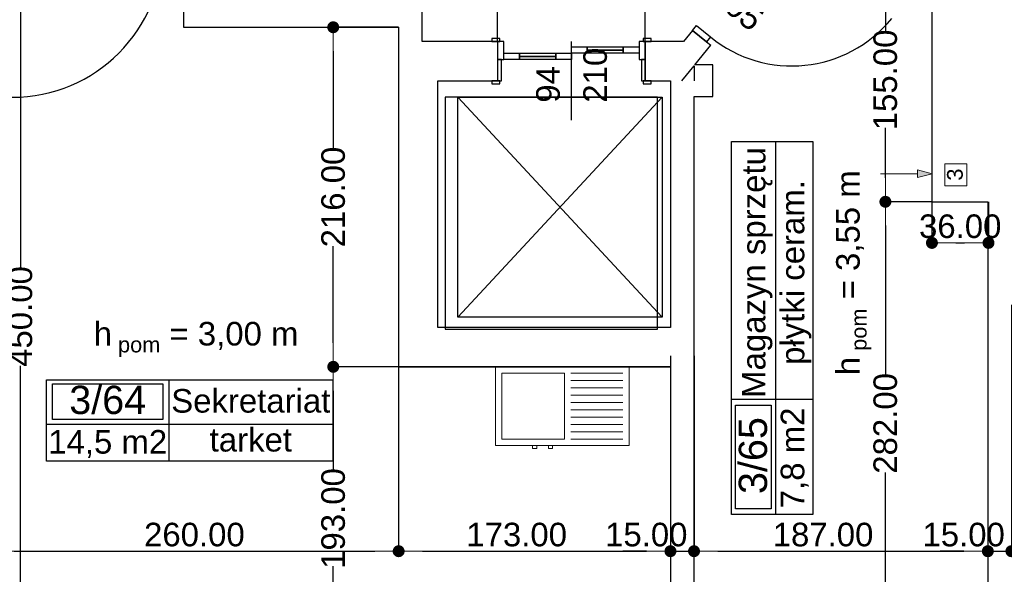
# Model space of a CAD drawing. Header units: millimetres. Extents: x -175445 to -20415, y -559200 to 231527.
# Tile 190 of 256: x -101623 to -95356, y -111877 to -108348. Entities that reach past the tile are written whole.
import ezdxf
from ezdxf.enums import TextEntityAlignment as Align

# ---------------------------------------------------------------- set-up
doc = ezdxf.new("R2010")
doc.units = ezdxf.units.MM
doc.header["$MEASUREMENT"] = 0
for name, color, linetype in [('Drzwi', 7, 'Continuous'), ('Linia', 7, 'Continuous'), ('Obiekt', 7, 'Continuous'), ('Polilinia', 7, 'Continuous'), ('Strefa', 7, 'Continuous'), ('Strop', 7, 'Continuous'), ('Słup', 7, 'Continuous'), ('Tekst', 7, 'Continuous'), ('Wymiary', 63, 'Continuous'), ('Ściana', 7, 'Continuous')]:
    doc.layers.add(name, color=color, linetype=linetype)
doc.styles.add('Arial', font='txt')
doc.styles.add('Times new roman', font='txt')
doc.dimstyles.new('GENERATED_STYLE__1', dxfattribs={"dimtxt": 150, "dimasz": 152, "dimexe": 0.18, "dimexo": 0, "dimgap": 0.09, "dimtad": 1, "dimtih": 1, "dimtoh": 1, "dimlfac": 0.1, "dimzin": 0, "dimdsep": 46, "dimtxsty": 'Arial', "dimblk": 'ARROWHEAD_11', "dimblk1": 'ARROWHEAD_11', "dimblk2": 'ARROWHEAD_11', "dimcen": 0.09, "dimclrd": 114, "dimclre": 114, "dimclrt": 114, "dimazin": 0, "dimtfac": 1, "dimtdec": 4, "dimtmove": 0, "dimatfit": 3, "dimfxl": 1, "dimtolj": 1, "dimtzin": 0, "dimarcsym": 0})
doc.dimstyles.new('GENERATED_STYLE__3', dxfattribs={"dimtxt": 150, "dimasz": 152, "dimexe": 0.18, "dimexo": 0, "dimgap": 0.09, "dimtad": 1, "dimlfac": 0.1, "dimzin": 0, "dimdsep": 46, "dimtxsty": 'Arial', "dimblk": 'ARROWHEAD_11', "dimblk1": 'ARROWHEAD_11', "dimblk2": 'ARROWHEAD_11', "dimcen": 0.09, "dimclrd": 114, "dimclre": 114, "dimclrt": 114, "dimazin": 0, "dimtfac": 1, "dimtdec": 4, "dimtmove": 2, "dimatfit": 3, "dimfxl": 1, "dimtolj": 1, "dimtzin": 0, "dimarcsym": 0})

# ---------------------------------------------------------------- blocks, each defined once
blk = doc.blocks.new('Sekretariat_3_64_66', base_point=(-94980.3, 17994))
at = {"layer": 'Strefa'}
for p, q in [((-95759.3, 18276.9), (-93937.7, 18276.9)), ((-95759.3, 17758.3), (-95759.3, 18276.9)), ((-95720.3, 18251), (-95019.2, 18251)), ((-95720.3, 18024.7), (-95720.3, 18251)), ((-95019.2, 18251), (-95019.2, 18024.7)), ((-94980.3, 18276.9), (-94980.3, 17758.3)), ((-93937.7, 18276.9), (-93937.7, 17758.3)), ((-95759.3, 17994), (-93937.7, 17994)), ((-95019.2, 18024.7), (-95720.3, 18024.7)), ((-93937.7, 17758.3), (-95759.3, 17758.3))]:
    blk.add_line(p, q, dxfattribs=at)
at = {"layer": 'Strefa', "style": 'Arial'}
for tag, height, p in [('ROOM_NUMBER', 180, (-95369.8, 18149)), ('ROOM_NAME', 150, (-94459, 18142.8)), ('ROOM_CALC_AREA', 150, (-95369.8, 17882)), ('floor_f', 150, (-94459, 17895.3))]:
    blk.add_attdef(tag, text='', height=height, dxfattribs=at).set_placement(p, align=Align.MIDDLE_CENTER)
blk = doc.blocks.new('Magazyn sprzętu_3_65_67', base_point=(-91117.2, 18152.9))
at = {"layer": 'Strefa'}
for p, q in [((-91400, 17418.8), (-91400, 19791.6)), ((-91400, 19791.6), (-90881.5, 19791.6)), ((-91117.2, 17418.8), (-91117.2, 19791.6)), ((-90881.5, 19791.6), (-90881.5, 17418.8)), ((-91400, 18152.9), (-90881.5, 18152.9)), ((-91374.1, 17455.5), (-91374.1, 18116.2)), ((-91374.1, 18116.2), (-91147.8, 18116.2)), ((-91147.8, 18116.2), (-91147.8, 17455.5)), ((-91147.8, 17455.5), (-91374.1, 17455.5)), ((-90881.5, 17418.8), (-91400, 17418.8))]:
    blk.add_line(p, q, dxfattribs=at)
at = {"layer": 'Strefa', "style": 'Arial'}
for tag, height, p in [('ROOM_NAME', 150, (-91258.6, 18959.2)), ('floor_f', 150, (-91011.1, 18959.2)), ('ROOM_NUMBER', 180, (-91263.3, 17794.7)), ('ROOM_CALC_AREA', 150, (-91011.1, 17779.9))]:
    blk.add_attdef(tag, text='', height=height, rotation=90, dxfattribs=at).set_placement(p, align=Align.MIDDLE_CENTER)
blk = doc.blocks.new('ARROWHEAD_11')
at = {"color": 0, "linetype": 'Continuous', "lineweight": 0}
blk.add_line((0, 0), (-1, 0), dxfattribs=at)
at = {"color": 0, "linetype": 'Continuous', "lineweight": 0, "const_width": 0.25, "flags": 128}
blk.add_lwpolyline([(-0.125, 0, 1), (0.125, 0, 1)], format="xyb", close=True, dxfattribs=at)
blk = doc.blocks.new('*D3264')
at = {"layer": 'Defpoints', "color": 0}
for p in [(-99627, -110556.6), (-97480.7, -110556.6), (-97480.7, -112486.6)]:
    blk.add_point(p, dxfattribs=at)
at = {"layer": 'Wymiary', "color": 114, "lineweight": -2}
for p, q in [((-97480.7, -110556.6), (-99627.2, -110556.6)), ((-99627, -110708.6), (-99627, -111217.5)), ((-99627, -112334.6), (-99627, -111825.7)), ((-97480.7, -112486.6), (-99627.2, -112486.6))]:
    blk.add_line(p, q, dxfattribs=at)
at = {"layer": 'Wymiary', "color": 114, "lineweight": -2, "xscale": 152, "yscale": 152, "zscale": 152}
for p, rotation in [((-99627, -110556.6), 90), ((-99627, -112486.6), 270)]:
    blk.add_blockref('ARROWHEAD_11', p, dxfattribs=dict(at, rotation=rotation))
at = {"layer": 'Wymiary', "color": 114, "lineweight": 13, "insert": (-99627, -111521.6), "char_height": 150, "attachment_point": 5, "rotation": 90, "style": 'Arial'}
blk.add_mtext('\\A1;193.00', dxfattribs=at)
blk = doc.blocks.new('*D3265')
at = {"layer": 'Defpoints', "color": 0}
for p in [(-99627, -108396.6), (-99210.7, -108396.6), (-97480.7, -110556.6)]:
    blk.add_point(p, dxfattribs=at)
at = {"layer": 'Wymiary', "color": 114, "lineweight": -2}
for p, q in [((-99210.7, -108396.6), (-99627.2, -108396.6)), ((-99627, -108548.6), (-99627, -109164.1)), ((-99627, -110404.6), (-99627, -109789.1)), ((-97480.7, -110556.6), (-99627.2, -110556.6))]:
    blk.add_line(p, q, dxfattribs=at)
at = {"layer": 'Wymiary', "color": 114, "lineweight": -2, "xscale": 152, "yscale": 152, "zscale": 152}
for p, rotation in [((-99627, -108396.6), 90), ((-99627, -110556.6), 270)]:
    blk.add_blockref('ARROWHEAD_11', p, dxfattribs=dict(at, rotation=rotation))
at = {"layer": 'Wymiary', "color": 114, "lineweight": 13, "insert": (-99627, -109476.6), "char_height": 150, "attachment_point": 5, "rotation": 90, "style": 'Arial'}
blk.add_mtext('\\A1;216.00', dxfattribs=at)
blk = doc.blocks.new('*D3266')
at = {"layer": 'Defpoints', "color": 0}
for p in [(-101710.7, -107986.6), (-101617.4, -107986.6), (-101810.7, -112486.6)]:
    blk.add_point(p, dxfattribs=at)
at = {"layer": 'Wymiary', "color": 114, "lineweight": -2}
for p, q in [((-101710.7, -107986.6), (-101617.2, -107986.6)), ((-101617.4, -108138.6), (-101617.4, -109922.4)), ((-101617.4, -112334.6), (-101617.4, -110550.8)), ((-101810.7, -112486.6), (-101617.2, -112486.6))]:
    blk.add_line(p, q, dxfattribs=at)
at = {"layer": 'Wymiary', "color": 114, "lineweight": -2, "xscale": 152, "yscale": 152, "zscale": 152}
for p, rotation in [((-101617.4, -107986.6), 90), ((-101617.4, -112486.6), 270)]:
    blk.add_blockref('ARROWHEAD_11', p, dxfattribs=dict(at, rotation=rotation))
at = {"layer": 'Wymiary', "color": 114, "lineweight": 13, "insert": (-101617.4, -110236.6), "char_height": 150, "attachment_point": 5, "rotation": 90, "style": 'Arial'}
blk.add_mtext('\\A1;450.00', dxfattribs=at)
blk = doc.blocks.new('*D3268')
at = {"layer": 'Defpoints', "color": 0}
for p in [(-96112.8, -109506.6), (-95816.4, -109506.6), (-95740.7, -112326.6)]:
    blk.add_point(p, dxfattribs=at)
at = {"layer": 'Wymiary', "color": 114, "lineweight": -2}
for p, q in [((-95816.4, -109506.6), (-96113, -109506.6)), ((-96112.8, -109658.6), (-96112.8, -110604.1)), ((-96112.8, -112174.6), (-96112.8, -111229.1)), ((-95740.7, -112326.6), (-96113, -112326.6))]:
    blk.add_line(p, q, dxfattribs=at)
at = {"layer": 'Wymiary', "color": 114, "lineweight": -2, "xscale": 152, "yscale": 152, "zscale": 152}
for p, rotation in [((-96112.8, -109506.6), 90), ((-96112.8, -112326.6), 270)]:
    blk.add_blockref('ARROWHEAD_11', p, dxfattribs=dict(at, rotation=rotation))
at = {"layer": 'Wymiary', "color": 114, "lineweight": 13, "insert": (-96112.8, -110916.6), "char_height": 150, "attachment_point": 5, "rotation": 90, "style": 'Arial'}
blk.add_mtext('\\A1;282.00', dxfattribs=at)
blk = doc.blocks.new('*D3269')
at = {"layer": 'Defpoints', "color": 0}
for p in [(-96112.8, -107956.6), (-95816.4, -107956.6), (-95816.4, -109506.6)]:
    blk.add_point(p, dxfattribs=at)
at = {"layer": 'Wymiary', "color": 114, "lineweight": -2}
for p, q in [((-95816.4, -107956.6), (-96113, -107956.6)), ((-96112.8, -108108.6), (-96112.8, -108427.5)), ((-96112.8, -109354.6), (-96112.8, -109035.7)), ((-95816.4, -109506.6), (-96113, -109506.6))]:
    blk.add_line(p, q, dxfattribs=at)
at = {"layer": 'Wymiary', "color": 114, "lineweight": -2, "xscale": 152, "yscale": 152, "zscale": 152}
for p, rotation in [((-96112.8, -107956.6), 90), ((-96112.8, -109506.6), 270)]:
    blk.add_blockref('ARROWHEAD_11', p, dxfattribs=dict(at, rotation=rotation))
at = {"layer": 'Wymiary', "color": 114, "lineweight": 13, "insert": (-96112.8, -108731.6), "char_height": 150, "attachment_point": 5, "rotation": 90, "style": 'Arial'}
blk.add_mtext('\\A1;155.00', dxfattribs=at)
blk = doc.blocks.new('*D3798')
at = {"layer": 'Defpoints', "color": 0}
for p in [(-98580.7, -107317.9), (-99060.7, -107766.6), (-98580.7, -108486.6)]:
    blk.add_point(p, dxfattribs=at)
at = {"layer": 'Wymiary', "color": 114, "lineweight": -2}
for p, q in [((-99060.7, -107766.6), (-99060.7, -107317.7)), ((-98908.7, -107317.9), (-98732.7, -107317.9)), ((-98580.7, -108486.6), (-98580.7, -107317.7))]:
    blk.add_line(p, q, dxfattribs=at)
at = {"layer": 'Wymiary', "color": 114, "lineweight": -2, "xscale": 152, "yscale": 152, "zscale": 152, "rotation": 180}
blk.add_blockref('ARROWHEAD_11', (-99060.7, -107317.9), dxfattribs=at)
at = {"layer": 'Wymiary', "color": 114, "lineweight": -2, "xscale": 152, "yscale": 152, "zscale": 152}
blk.add_blockref('ARROWHEAD_11', (-98580.7, -107317.9), dxfattribs=at)
at = {"layer": 'Wymiary', "color": 114, "lineweight": 13, "insert": (-98820.7, -107212.9), "char_height": 150, "attachment_point": 5, "style": 'Arial'}
blk.add_mtext('\\A1;48.00', dxfattribs=at)
blk = doc.blocks.new('*D3799')
at = {"layer": 'Defpoints', "color": 0}
for p in [(-97640.7, -107317.9), (-98580.7, -108486.6), (-97640.7, -108486.6)]:
    blk.add_point(p, dxfattribs=at)
at = {"layer": 'Wymiary', "color": 114, "lineweight": -2}
for p, q in [((-98580.7, -108486.6), (-98580.7, -107317.7)), ((-98428.7, -107317.9), (-97792.7, -107317.9)), ((-97640.7, -108486.6), (-97640.7, -107317.7))]:
    blk.add_line(p, q, dxfattribs=at)
at = {"layer": 'Wymiary', "color": 114, "lineweight": -2, "xscale": 152, "yscale": 152, "zscale": 152, "rotation": 180}
blk.add_blockref('ARROWHEAD_11', (-98580.7, -107317.9), dxfattribs=at)
at = {"layer": 'Wymiary', "color": 114, "lineweight": -2, "xscale": 152, "yscale": 152, "zscale": 152}
blk.add_blockref('ARROWHEAD_11', (-97640.7, -107317.9), dxfattribs=at)
at = {"layer": 'Wymiary', "color": 114, "lineweight": 13, "insert": (-98110.7, -107212.9), "char_height": 150, "attachment_point": 5, "style": 'Arial'}
blk.add_mtext('\\A1;94.00', dxfattribs=at)
blk = doc.blocks.new('*D3846')
at = {"layer": 'Defpoints', "color": 0}
for p in [(-101960.7, -110126.6), (-101810.7, -110126.6), (-101810.7, -111729.7)]:
    blk.add_point(p, dxfattribs=at)
at = {"layer": 'Wymiary', "color": 114, "lineweight": -2}
for p, q in [((-101960.7, -110126.6), (-101960.7, -111729.9)), ((-101810.7, -110126.6), (-101810.7, -111729.9)), ((-102112.7, -111729.7), (-102264.7, -111729.7)), ((-101960.7, -111729.7), (-101810.7, -111729.7)), ((-101658.7, -111729.7), (-101506.7, -111729.7))]:
    blk.add_line(p, q, dxfattribs=at)
at = {"layer": 'Wymiary', "color": 114, "lineweight": -2, "xscale": 152, "yscale": 152, "zscale": 152}
blk.add_blockref('ARROWHEAD_11', (-101960.7, -111729.7), dxfattribs=at)
at = {"layer": 'Wymiary', "color": 114, "lineweight": -2, "xscale": 152, "yscale": 152, "zscale": 152, "rotation": 180}
blk.add_blockref('ARROWHEAD_11', (-101810.7, -111729.7), dxfattribs=at)
at = {"layer": 'Wymiary', "color": 114, "lineweight": 13, "insert": (-102114.6, -111624.7), "char_height": 150, "attachment_point": 5, "style": 'Arial'}
blk.add_mtext('\\A1;15.00', dxfattribs=at)
blk = doc.blocks.new('*D3847')
at = {"layer": 'Defpoints', "color": 0}
for p in [(-101810.7, -110126.6), (-99210.7, -110556.6), (-99210.7, -111729.7)]:
    blk.add_point(p, dxfattribs=at)
at = {"layer": 'Wymiary', "color": 114, "lineweight": -2}
for p, q in [((-101810.7, -110126.6), (-101810.7, -111729.9)), ((-99210.7, -110556.6), (-99210.7, -111729.9)), ((-101658.7, -111729.7), (-99362.7, -111729.7))]:
    blk.add_line(p, q, dxfattribs=at)
at = {"layer": 'Wymiary', "color": 114, "lineweight": -2, "xscale": 152, "yscale": 152, "zscale": 152, "rotation": 180}
blk.add_blockref('ARROWHEAD_11', (-101810.7, -111729.7), dxfattribs=at)
at = {"layer": 'Wymiary', "color": 114, "lineweight": -2, "xscale": 152, "yscale": 152, "zscale": 152}
blk.add_blockref('ARROWHEAD_11', (-99210.7, -111729.7), dxfattribs=at)
at = {"layer": 'Wymiary', "color": 114, "lineweight": 13, "insert": (-100510.7, -111624.7), "char_height": 150, "attachment_point": 5, "style": 'Arial'}
blk.add_mtext('\\A1;260.00', dxfattribs=at)
blk = doc.blocks.new('*D3848')
at = {"layer": 'Defpoints', "color": 0}
for p in [(-97480.7, -110486.6), (-99210.7, -110556.6), (-97480.7, -111729.7)]:
    blk.add_point(p, dxfattribs=at)
at = {"layer": 'Wymiary', "color": 114, "lineweight": -2}
for p, q in [((-97480.7, -110486.6), (-97480.7, -111729.9)), ((-99210.7, -110556.6), (-99210.7, -111729.9)), ((-99058.7, -111729.7), (-97632.7, -111729.7))]:
    blk.add_line(p, q, dxfattribs=at)
at = {"layer": 'Wymiary', "color": 114, "lineweight": -2, "xscale": 152, "yscale": 152, "zscale": 152, "rotation": 180}
blk.add_blockref('ARROWHEAD_11', (-99210.7, -111729.7), dxfattribs=at)
at = {"layer": 'Wymiary', "color": 114, "lineweight": -2, "xscale": 152, "yscale": 152, "zscale": 152}
blk.add_blockref('ARROWHEAD_11', (-97480.7, -111729.7), dxfattribs=at)
at = {"layer": 'Wymiary', "color": 114, "lineweight": 13, "insert": (-98459.6, -111624.7), "char_height": 150, "attachment_point": 5, "style": 'Arial'}
blk.add_mtext('\\A1;173.00', dxfattribs=at)
blk = doc.blocks.new('*D3849')
at = {"layer": 'Defpoints', "color": 0}
for p in [(-97480.7, -110486.6), (-97330.7, -110486.6), (-97330.7, -111729.7)]:
    blk.add_point(p, dxfattribs=at)
at = {"layer": 'Wymiary', "color": 114, "lineweight": -2}
for p, q in [((-97480.7, -110486.6), (-97480.7, -111729.9)), ((-97330.7, -110486.6), (-97330.7, -111729.9)), ((-97632.7, -111729.7), (-97784.7, -111729.7)), ((-97480.7, -111729.7), (-97330.7, -111729.7)), ((-97178.7, -111729.7), (-97026.7, -111729.7))]:
    blk.add_line(p, q, dxfattribs=at)
at = {"layer": 'Wymiary', "color": 114, "lineweight": -2, "xscale": 152, "yscale": 152, "zscale": 152}
blk.add_blockref('ARROWHEAD_11', (-97480.7, -111729.7), dxfattribs=at)
at = {"layer": 'Wymiary', "color": 114, "lineweight": -2, "xscale": 152, "yscale": 152, "zscale": 152, "rotation": 180}
blk.add_blockref('ARROWHEAD_11', (-97330.7, -111729.7), dxfattribs=at)
at = {"layer": 'Wymiary', "color": 114, "lineweight": 13, "insert": (-97634.6, -111624.7), "char_height": 150, "attachment_point": 5, "style": 'Arial'}
blk.add_mtext('\\A1;15.00', dxfattribs=at)
blk = doc.blocks.new('*D3850')
at = {"layer": 'Defpoints', "color": 0}
for p in [(-95460.7, -110161.6), (-97330.7, -110486.6), (-95460.7, -111729.7)]:
    blk.add_point(p, dxfattribs=at)
at = {"layer": 'Wymiary', "color": 114, "lineweight": -2}
for p, q in [((-95460.7, -110161.6), (-95460.7, -111729.9)), ((-97330.7, -110486.6), (-97330.7, -111729.9)), ((-97178.7, -111729.7), (-95612.7, -111729.7))]:
    blk.add_line(p, q, dxfattribs=at)
at = {"layer": 'Wymiary', "color": 114, "lineweight": -2, "xscale": 152, "yscale": 152, "zscale": 152, "rotation": 180}
blk.add_blockref('ARROWHEAD_11', (-97330.7, -111729.7), dxfattribs=at)
at = {"layer": 'Wymiary', "color": 114, "lineweight": -2, "xscale": 152, "yscale": 152, "zscale": 152}
blk.add_blockref('ARROWHEAD_11', (-95460.7, -111729.7), dxfattribs=at)
at = {"layer": 'Wymiary', "color": 114, "lineweight": 13, "insert": (-96509.5, -111624.7), "char_height": 150, "attachment_point": 5, "style": 'Arial'}
blk.add_mtext('\\A1;187.00', dxfattribs=at)
blk = doc.blocks.new('*D3851')
at = {"layer": 'Defpoints', "color": 0}
for p in [(-95460.7, -110161.6), (-95310.7, -110161.6), (-95310.7, -111729.7)]:
    blk.add_point(p, dxfattribs=at)
at = {"layer": 'Wymiary', "color": 114, "lineweight": -2}
for p, q in [((-95460.7, -110161.6), (-95460.7, -111729.9)), ((-95310.7, -110161.6), (-95310.7, -111729.9)), ((-95612.7, -111729.7), (-95764.7, -111729.7)), ((-95460.7, -111729.7), (-95310.7, -111729.7)), ((-95158.7, -111729.7), (-95006.7, -111729.7))]:
    blk.add_line(p, q, dxfattribs=at)
at = {"layer": 'Wymiary', "color": 114, "lineweight": -2, "xscale": 152, "yscale": 152, "zscale": 152}
blk.add_blockref('ARROWHEAD_11', (-95460.7, -111729.7), dxfattribs=at)
at = {"layer": 'Wymiary', "color": 114, "lineweight": -2, "xscale": 152, "yscale": 152, "zscale": 152, "rotation": 180}
blk.add_blockref('ARROWHEAD_11', (-95310.7, -111729.7), dxfattribs=at)
at = {"layer": 'Wymiary', "color": 114, "lineweight": 13, "insert": (-95614.5, -111624.7), "char_height": 150, "attachment_point": 5, "style": 'Arial'}
blk.add_mtext('\\A1;15.00', dxfattribs=at)
blk = doc.blocks.new('*D3859')
at = {"layer": 'Defpoints', "color": 0}
for p in [(-95816.4, -109506.6), (-95456.4, -109506.6), (-95456.4, -109768.3)]:
    blk.add_point(p, dxfattribs=at)
at = {"layer": 'Wymiary', "color": 114, "lineweight": -2}
for p, q in [((-95816.4, -109506.6), (-95816.4, -109768.5)), ((-95456.4, -109506.6), (-95456.4, -109768.5)), ((-95664.4, -109768.3), (-95608.4, -109768.3))]:
    blk.add_line(p, q, dxfattribs=at)
at = {"layer": 'Wymiary', "color": 114, "lineweight": -2, "xscale": 152, "yscale": 152, "zscale": 152, "rotation": 180}
blk.add_blockref('ARROWHEAD_11', (-95816.4, -109768.3), dxfattribs=at)
at = {"layer": 'Wymiary', "color": 114, "lineweight": -2, "xscale": 152, "yscale": 152, "zscale": 152}
blk.add_blockref('ARROWHEAD_11', (-95456.4, -109768.3), dxfattribs=at)
at = {"layer": 'Wymiary', "color": 114, "lineweight": 13, "insert": (-95636.4, -109663.3), "char_height": 150, "attachment_point": 5, "style": 'Arial'}
blk.add_mtext('\\A1;36.00', dxfattribs=at)
blk = doc.blocks.new('*D3912')
at = {"layer": 'Defpoints', "color": 0}
for p in [(-73250.7, -108356.6), (-147240.7, -114276.4), (-73250.7, -116369.7)]:
    blk.add_point(p, dxfattribs=at)
at = {"layer": 'Wymiary', "color": 114, "lineweight": -2}
for p, q in [((-73250.7, -108356.6), (-73250.7, -116369.9)), ((-147240.7, -114276.4), (-147240.7, -116369.9)), ((-147088.7, -116369.7), (-73402.7, -116369.7))]:
    blk.add_line(p, q, dxfattribs=at)
at = {"layer": 'Wymiary', "color": 114, "lineweight": -2, "xscale": 152, "yscale": 152, "zscale": 152, "rotation": 180}
blk.add_blockref('ARROWHEAD_11', (-147240.7, -116369.7), dxfattribs=at)
at = {"layer": 'Wymiary', "color": 114, "lineweight": -2, "xscale": 152, "yscale": 152, "zscale": 152}
blk.add_blockref('ARROWHEAD_11', (-73250.7, -116369.7), dxfattribs=at)
at = {"layer": 'Wymiary', "color": 114, "lineweight": 13, "insert": (-110245.7, -116264.7), "char_height": 150, "attachment_point": 5, "style": 'Arial'}
blk.add_mtext('\\A1;7399.00', dxfattribs=at)

msp = doc.modelspace()

# ---------------------------------------------------------------- hatches: boundary and pattern name
at = {"layer": 'Linia', "linetype": 'Continuous', "lineweight": 13}
msp.add_hatch(color=150, dxfattribs=at).paths.add_polyline_path([(-95815.478, -109328.126), (-95908.779, -109303.126), (-95908.779, -109353.126)])

# ---------------------------------------------------------------- linework, layer by layer
at = {"layer": 'Drzwi'}
for p, q in [((-97340.722, -108416.604), (-97315.46, -108385.591)), ((-97251.559, -108489.233), (-97340.722, -108416.604)), ((-97340.722, -108416.604), (-97251.559, -108489.233)), ((-97315.46, -108385.591), (-97226.297, -108458.22)), ((-98567.722, -108467.604), (-98617.722, -108467.604)), ((-98617.722, -108467.604), (-98617.722, -108486.604)), ((-98567.722, -108486.604), (-98567.722, -108467.604)), ((-97603.722, -108467.604), (-97653.722, -108467.604)), ((-97653.722, -108467.604), (-97653.722, -108486.604)), ((-97603.722, -108486.604), (-97603.722, -108467.604)), ((-97226.297, -108458.22), (-97251.559, -108489.233)), ((-98617.722, -108486.604), (-98567.722, -108486.604)), ((-98580.722, -108486.604), (-98617.722, -108486.604)), ((-98580.722, -108486.604), (-98580.722, -108601.604)), ((-98540.722, -108486.604), (-98580.722, -108486.604)), ((-98580.722, -108486.604), (-98580.722, -108601.604)), ((-98540.722, -108601.604), (-98540.722, -108486.604)), ((-98110.722, -108521.604), (-98010.722, -108521.604)), ((-98110.722, -108561.604), (-98110.722, -108521.604)), ((-98010.722, -108521.604), (-97780.722, -108521.604)), ((-98010.722, -108541.604), (-98010.722, -108521.604)), ((-98010.722, -108521.604), (-98010.722, -108561.604)), ((-98010.722, -108541.604), (-97780.722, -108541.604)), ((-98010.722, -108561.604), (-98010.722, -108541.604)), ((-97780.722, -108541.604), (-98010.722, -108541.604)), ((-97780.722, -108541.604), (-98010.722, -108541.604)), ((-97780.722, -108521.604), (-97780.722, -108541.604)), ((-97780.722, -108561.604), (-97780.722, -108521.604)), ((-97780.722, -108521.604), (-97680.722, -108521.604)), ((-97780.722, -108541.604), (-97780.722, -108561.604)), ((-97680.722, -108486.604), (-97680.722, -108601.604)), ((-97640.722, -108486.604), (-97680.722, -108486.604)), ((-97680.722, -108521.604), (-97680.722, -108561.604)), ((-97653.722, -108486.604), (-97603.722, -108486.604)), ((-97640.722, -108601.604), (-97640.722, -108486.604)), ((-97640.722, -108486.604), (-97640.722, -108601.604)), ((-97640.722, -108486.604), (-97603.722, -108486.604)), ((-98580.722, -108601.604), (-98580.722, -108736.604)), ((-98555.722, -108601.604), (-98580.722, -108601.604)), ((-98580.722, -108601.604), (-98540.722, -108601.604)), ((-98580.722, -108601.604), (-98580.722, -108736.604)), ((-98555.722, -108736.604), (-98555.722, -108601.604)), ((-98540.722, -108561.604), (-98440.722, -108561.604)), ((-98540.722, -108601.604), (-98540.722, -108561.604)), ((-98440.722, -108601.604), (-98540.722, -108601.604)), ((-98440.722, -108561.604), (-98210.722, -108561.604)), ((-98440.722, -108581.604), (-98440.722, -108561.604)), ((-98440.722, -108561.604), (-98440.722, -108601.604)), ((-98440.722, -108581.604), (-98210.722, -108581.604)), ((-98440.722, -108601.604), (-98440.722, -108581.604)), ((-98210.722, -108581.604), (-98440.722, -108581.604)), ((-98210.722, -108581.604), (-98440.722, -108581.604)), ((-98210.722, -108601.604), (-98440.722, -108601.604)), ((-98210.722, -108561.604), (-98210.722, -108581.604)), ((-98210.722, -108601.604), (-98210.722, -108561.604)), ((-98210.722, -108561.604), (-98110.722, -108561.604)), ((-98210.722, -108581.604), (-98210.722, -108601.604)), ((-98110.722, -108601.604), (-98210.722, -108601.604)), ((-98110.722, -108561.604), (-98110.722, -108601.604)), ((-98010.722, -108561.604), (-98110.722, -108561.604)), ((-97780.722, -108561.604), (-98010.722, -108561.604)), ((-97680.722, -108561.604), (-97780.722, -108561.604)), ((-97680.722, -108601.604), (-97640.722, -108601.604)), ((-97665.722, -108601.604), (-97665.722, -108736.604)), ((-97640.722, -108601.604), (-97665.722, -108601.604)), ((-97640.722, -108736.604), (-97640.722, -108601.604)), ((-97640.722, -108601.604), (-97640.722, -108736.604)), ((-98567.722, -108736.604), (-98617.722, -108736.604)), ((-98617.722, -108736.604), (-98617.722, -108755.604)), ((-98580.722, -108736.604), (-98617.722, -108736.604)), ((-98617.722, -108755.604), (-98567.722, -108755.604)), ((-98580.722, -108736.604), (-98555.722, -108736.604)), ((-98567.722, -108755.604), (-98567.722, -108736.604)), ((-97665.722, -108736.604), (-97640.722, -108736.604)), ((-97603.722, -108736.604), (-97653.722, -108736.604)), ((-97653.722, -108736.604), (-97653.722, -108755.604)), ((-97653.722, -108755.604), (-97603.722, -108755.604)), ((-97640.722, -108736.604), (-97603.722, -108736.604)), ((-97603.722, -108755.604), (-97603.722, -108736.604))]:
    msp.add_line(p, q, dxfattribs=at)
for centre, radius, start, end in [((-101670.722, -107881.604), 960, 270, 0), ((-96708.424, -107822.446), 820, 230.835261, 320.835261)]:
    msp.add_arc(centre, radius, start, end, dxfattribs=at)
at = {"layer": 'Linia', "color": 150, "lineweight": 13}
for p, q in [((-95594.843, -109264.792), (-95734.843, -109264.792)), ((-95734.843, -109264.792), (-95734.843, -109404.792)), ((-95594.843, -109404.792), (-95594.843, -109264.792)), ((-96143.17, -109328.126), (-95908.779, -109328.126)), ((-95815.478, -109328.126), (-95908.779, -109303.126)), ((-95908.779, -109353.126), (-95908.779, -109303.126)), ((-95815.478, -109328.126), (-95908.779, -109353.126)), ((-95734.843, -109404.792), (-95594.843, -109404.792))]:
    msp.add_line(p, q, dxfattribs=at)
at = {"layer": 'Obiekt'}
msp.add_line((-98110.722, -108987.983), (-98110.722, -108486.604), dxfattribs=at)
at = {"layer": 'Obiekt', "color": 8, "lineweight": 5}
for p, q in [((-98594.507, -110556.604), (-97744.507, -110556.604)), ((-98594.507, -111056.604), (-98594.507, -110556.604)), ((-98554.507, -111016.604), (-98554.507, -110596.604)), ((-98554.507, -110596.604), (-98154.507, -110596.604)), ((-98154.507, -110596.604), (-98154.507, -111016.604)), ((-98114.507, -110596.604), (-97784.507, -110596.604)), ((-97744.507, -110556.604), (-97744.507, -111056.604)), ((-98114.507, -110643.271), (-97784.507, -110643.271)), ((-98114.507, -110689.938), (-97784.507, -110689.938)), ((-98114.507, -110736.604), (-97784.507, -110736.604)), ((-98114.507, -110783.271), (-97784.507, -110783.271)), ((-98114.507, -110829.938), (-97784.507, -110829.938)), ((-98114.507, -110876.604), (-97784.507, -110876.604)), ((-98114.507, -110923.271), (-97784.507, -110923.271)), ((-98114.507, -110969.938), (-97784.507, -110969.938)), ((-98354.507, -111016.604), (-98554.507, -111016.604)), ((-98154.507, -111016.604), (-98354.507, -111016.604)), ((-98114.507, -111016.604), (-97784.507, -111016.604)), ((-98169.507, -111056.604), (-98594.507, -111056.604)), ((-98358.007, -111076.604), (-98358.007, -111056.604)), ((-98358.007, -111056.604), (-98331.007, -111056.604)), ((-98331.007, -111076.604), (-98358.007, -111076.604)), ((-98331.007, -111056.604), (-98331.007, -111076.604)), ((-98258.007, -111076.604), (-98258.007, -111056.604)), ((-98258.007, -111056.604), (-98231.007, -111056.604)), ((-98231.007, -111076.604), (-98258.007, -111076.604)), ((-98231.007, -111056.604), (-98231.007, -111076.604)), ((-97744.507, -111056.604), (-98169.507, -111056.604))]:
    msp.add_line(p, q, dxfattribs=at)
at = {"layer": 'Polilinia', "flags": 128}
msp.add_lwpolyline([(-98834.176, -108841.604), (-97534.176, -108841.604), (-97534.176, -110241.604), (-98834.176, -110241.604), (-97534.176, -108841.604), (-97534.176, -110241.604), (-98834.176, -110241.604)], close=True, dxfattribs=at)
msp.add_lwpolyline([(-97534.176, -110241.604), (-98834.176, -108841.604)], dxfattribs=at)
at = {"layer": 'Strop', "flags": 128}
msp.add_lwpolyline([(-98913.651, -110316.604), (-97564.176, -110316.604), (-97564.176, -108841.604), (-98913.651, -108841.604)], close=True, dxfattribs=at)
at = {"layer": 'Słup'}
for p, q in [((-95816.389, -107956.604), (-95816.389, -109506.604)), ((-97330.722, -108641.838), (-97330.722, -108736.604)), ((-97210.722, -108636.604), (-97326.459, -108636.604)), ((-97210.722, -108836.604), (-97210.722, -108636.604)), ((-97330.722, -108836.604), (-97210.722, -108836.604)), ((-95816.389, -109506.604), (-95460.689, -109506.604))]:
    msp.add_line(p, q, dxfattribs=at)
at = {"layer": 'Ściana'}
for p, q in [((-97340.722, -108416.604), (-97251.559, -108489.233)), ((-98580.722, -108486.604), (-98617.722, -108486.604)), ((-98580.722, -108486.604), (-98580.722, -108601.604)), ((-97640.722, -108486.604), (-97603.722, -108486.604)), ((-97640.722, -108486.604), (-97640.722, -108601.604)), ((-97251.559, -108489.233), (-97224.422, -108511.337)), ((-98580.722, -108601.604), (-98580.722, -108736.604)), ((-97640.722, -108601.604), (-97640.722, -108736.604)), ((-98580.722, -108736.604), (-98617.722, -108736.604)), ((-97640.722, -108736.604), (-97603.722, -108736.604))]:
    msp.add_line(p, q, dxfattribs=at)
at = {"layer": 'Ściana', "flags": 128}
for points in [[(-100580.722, -107986.604), (-100580.722, -108396.604)], [(-99060.722, -108486.604), (-99060.722, -107986.604)], [(-100580.722, -108396.604), (-99210.722, -108396.604)], [(-99210.722, -108396.604), (-99210.722, -108486.604)], [(-97340.722, -108416.604), (-97397.741, -108486.604)], [(-99210.722, -108486.604), (-99210.722, -110556.604)], [(-98580.722, -108486.604), (-99060.722, -108486.604)], [(-97397.741, -108486.604), (-97640.722, -108486.604)], [(-97326.459, -108636.604), (-97224.422, -108511.337)], [(-97407.915, -108736.604), (-97330.722, -108641.838)], [(-98960.722, -108736.604), (-98580.722, -108736.604)], [(-98960.722, -110306.604), (-98960.722, -108736.604)], [(-97640.722, -108736.604), (-97480.722, -108736.604)], [(-97480.722, -108736.604), (-97480.722, -110306.604)], [(-97330.722, -112486.604), (-97330.722, -108836.604)], [(-95460.689, -109506.604), (-95460.689, -112326.604)], [(-97480.722, -110306.604), (-98960.722, -110306.604)], [(-99210.722, -110556.604), (-97480.722, -110556.604)], [(-97480.722, -110556.604), (-97480.722, -112486.604)]]:
    msp.add_lwpolyline(points, dxfattribs=at)

# ---------------------------------------------------------------- block references
at = {"layer": 'Strefa'}
ref = msp.add_blockref('Magazyn sprzętu_3_65_67', (-96809.933, -110763.014), dxfattribs=at)
ref.add_attrib('ROOM_NAME', 'Magazyn sprzętu', dxfattribs={"color": 7, "height": 150, "rotation": 90, "style": 'Arial'}).set_placement((-96951.362, -109956.677), align=Align.MIDDLE_CENTER)
ref.add_attrib('ROOM_NUMBER', '3/65', dxfattribs={"color": 7, "height": 180, "rotation": 90, "style": 'Arial'}).set_placement((-96956.076, -111121.229), align=Align.MIDDLE_CENTER)
ref.add_attrib('ROOM_CALC_AREA', '7,8 m2', dxfattribs={"color": 7, "height": 150, "rotation": 90, "style": 'Arial'}).set_placement((-96703.862, -111136.017), align=Align.MIDDLE_CENTER)
ref.add_attrib('floor_f', 'płytki ceram.', dxfattribs={"color": 7, "height": 150, "rotation": 90, "style": 'Arial'}).set_placement((-96703.862, -109956.677), align=Align.MIDDLE_CENTER)
ref = msp.add_blockref('Sekretariat_3_64_66', (-100673.001, -110921.856), dxfattribs=at)
ref.add_attrib('ROOM_NAME', 'Sekretariat', dxfattribs={"color": 7, "height": 150, "style": 'Arial'}).set_placement((-100151.721, -110773.09), align=Align.MIDDLE_CENTER)
ref.add_attrib('ROOM_NUMBER', '3/64', dxfattribs={"color": 7, "height": 180, "style": 'Arial'}).set_placement((-101062.522, -110766.908), align=Align.MIDDLE_CENTER)
ref.add_attrib('ROOM_CALC_AREA', '14,5 m2', dxfattribs={"color": 7, "height": 150, "style": 'Arial'}).set_placement((-101062.522, -111033.91), align=Align.MIDDLE_CENTER)
ref.add_attrib('floor_f', 'tarket', dxfattribs={"color": 7, "height": 150, "style": 'Arial'}).set_placement((-100151.721, -111020.539), align=Align.MIDDLE_CENTER)

# ---------------------------------------------------------------- texts
at = {"layer": 'Obiekt', "char_height": 150, "attachment_point": 7, "style": 'Arial'}
for s, insert, rotation in [('\\A1;{\\fArial|b0|i0|c238|p38;205}', (-97240.236, -108211.441), 320.835261), ('\\A1;{\\fArial|b0|i0|c238|p38;210}', (-97883.254, -108876.431), 90), ('\\A1;{\\fArial|b0|i0|c238|p38;94}', (-98183.254, -108876.431), 90)]:
    msp.add_mtext(s, dxfattribs=dict(at, insert=insert, rotation=rotation))
at = {"layer": 'Tekst', "color": 150, "lineweight": 13, "insert": (-95669.7, -109372.735), "char_height": 100, "attachment_point": 4, "rotation": 90, "style": 'Arial'}
msp.add_mtext('\\A1;{\\fArial|b0|i0|c238|p38;3}', dxfattribs=at)
at = {"layer": 'Tekst', "insert": (-96470.139, -109958.263), "char_height": 150, "attachment_point": 2, "rotation": 90, "style": 'Times new roman'}
msp.add_mtext('\\A1;{\\fArial|b0|i0|c0|p38;h\\fArial|b0|i0|c0|p38;\\A1{\\H.66x;\\S ^  pom;}\\fArial|b0|i0|c0|p38; = 3,55 m}', dxfattribs=at)
at = {"layer": 'Tekst', "insert": (-100500.115, -110227.306), "char_height": 150, "attachment_point": 2, "style": 'Times new roman'}
msp.add_mtext('\\A1;{\\fArial|b0|i0|c0|p38;h\\fArial|b0|i0|c0|p38;\\A1{\\H.66x;\\S ^  pom;}\\fArial|b0|i0|c0|p38; = 3,00 m}', dxfattribs=at)

# ---------------------------------------------------------------- dimensions: what is measured, and where the dimension line sits
at = {"layer": 'Wymiary', "color": 114, "lineweight": 13}
for base, p1, p2, picture, middle in [((-98580.722, -107317.915), (-99060.722, -107766.604), (-98580.722, -108486.604), '*D3798', (-98820.722, -107212.915)), ((-97640.722, -107317.915), (-98580.722, -108486.604), (-97640.722, -108486.604), '*D3799', (-98110.722, -107212.915)), ((-73250.715, -116369.739), (-147240.722, -114276.449), (-73250.715, -108356.645), '*D3912', (-110245.718, -116264.739)), ((-95456.389, -109768.316), (-95816.389, -109506.604), (-95456.389, -109506.604), '*D3859', (-95636.389, -109663.316)), ((-101810.722, -111729.713), (-101960.722, -110126.604), (-101810.722, -110126.604), '*D3846', (-102114.551, -111624.713)), ((-99210.722, -111729.713), (-101810.722, -110126.604), (-99210.722, -110556.604), '*D3847', (-100510.722, -111624.713)), ((-95460.689, -111729.713), (-97330.722, -110486.604), (-95460.689, -110161.604), '*D3850', (-96509.535, -111624.713)), ((-95310.689, -111729.713), (-95460.689, -110161.604), (-95310.689, -110161.604), '*D3851', (-95614.518, -111624.713)), ((-97480.722, -111729.713), (-99210.722, -110556.604), (-97480.722, -110486.604), '*D3848', (-98459.551, -111624.713)), ((-97330.722, -111729.713), (-97480.722, -110486.604), (-97330.722, -110486.604), '*D3849', (-97634.551, -111624.713))]:
    dim = msp.add_linear_dim(base=base, p1=p1, p2=p2, dimstyle='GENERATED_STYLE__3', dxfattribs=at)
    dim.commit()
    dim.dimension.update_dxf_attribs({"geometry": picture, "text_midpoint": middle, "dimtype": 160})
for base, p1, p2, picture, middle in [((-101617.408, -107986.604), (-101810.722, -112486.604), (-101710.722, -107986.604), '*D3266', (-101617.408, -110236.604)), ((-96112.841, -107956.604), (-95816.389, -109506.604), (-95816.389, -107956.604), '*D3269', (-96112.841, -108731.604)), ((-99627.042, -108396.604), (-97480.722, -110556.604), (-99210.722, -108396.604), '*D3265', (-99627.042, -109476.604)), ((-96112.841, -109506.604), (-95740.689, -112326.604), (-95816.389, -109506.604), '*D3268', (-96112.841, -110916.604)), ((-99627.042, -110556.604), (-97480.722, -112486.604), (-97480.722, -110556.604), '*D3264', (-99627.042, -111521.604))]:
    dim = msp.add_linear_dim(base=base, p1=p1, p2=p2, angle=90, dimstyle='GENERATED_STYLE__1', dxfattribs=at)
    dim.commit()
    dim.dimension.update_dxf_attribs({"geometry": picture, "text_midpoint": middle, "dimtype": 160, "text_rotation": 90})

doc.saveas('drawing.dxf')
